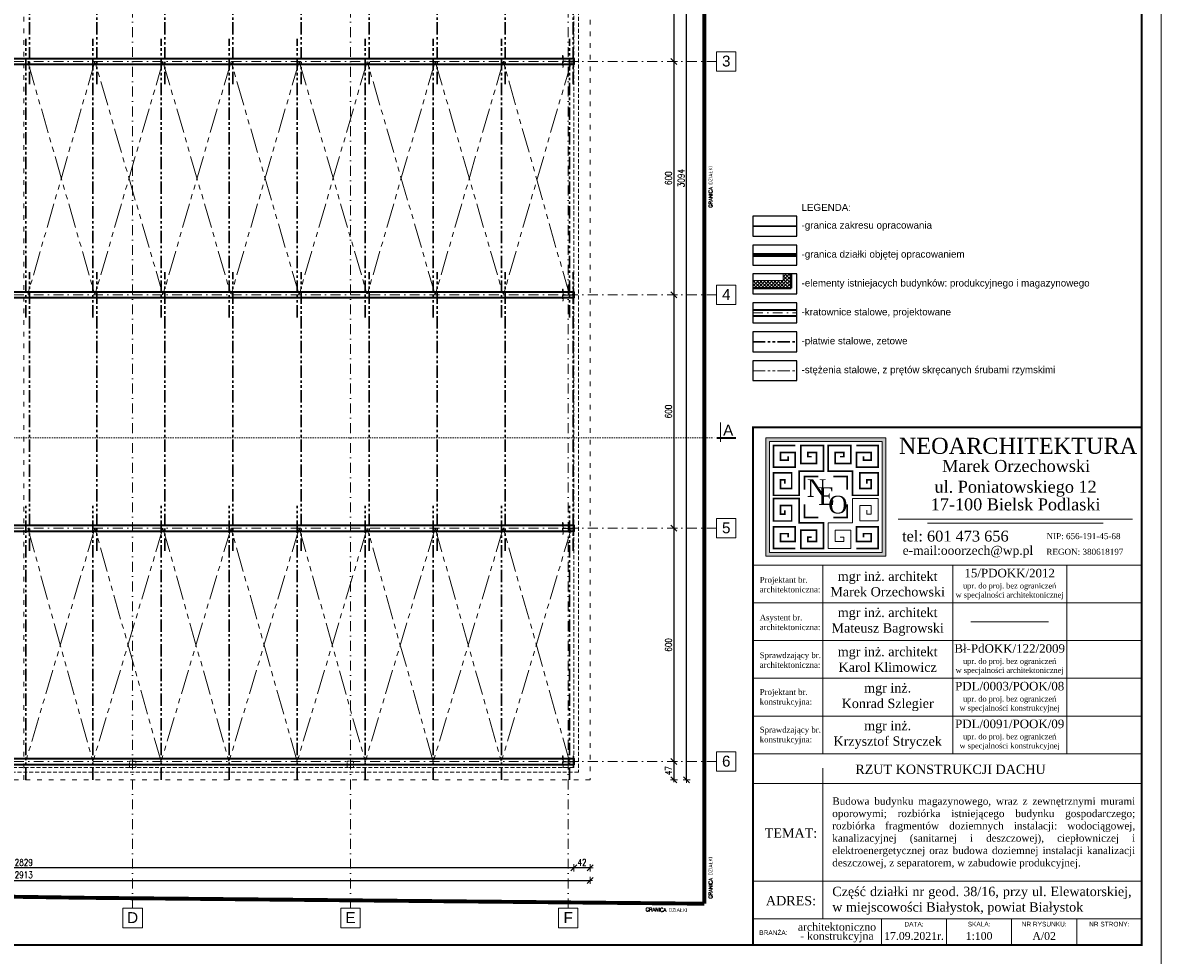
# Model space of a CAD drawing. Header units: millimetres. Extents: x 16720 to 74016, y 25810 to 81213.
# Tile 143 of 256: x 33744 to 36672, y 33360 to 35757. Entities that reach past the tile are written whole.
import ezdxf

# ---------------------------------------------------------------- set-up
doc = ezdxf.new("R2010")
doc.units = ezdxf.units.MM
for name, pattern in [('ACAD_ISO03W100', [30, 12, -18]), ('ACAD_ISO07W100', [3, 0, -3]), ('DASHDOTX2', [50.8, 25.4, -12.7, 0, -12.7]), ('HIDDENX2', [19.05, 12.7, -6.35]), ('PHANTOM', [63.5, 31.75, -6.35, 6.35, -6.35, 6.35, -6.35]), ('PRZER-TR3', [28, 15, -7, 0, -6])]:
    doc.linetypes.add(name, pattern=pattern)
for name, color, linetype, lineweight in [('1', 7, 'Continuous', 9), ('_DACH_nad', 230, 'Continuous', 18), ('_GRUBE', 7, 'Continuous', 40), ('_HATCH', 157, 'Continuous', 5), ('_L_GRANICA DZIAŁKI', 10, 'Continuous', 25), ('_O_KROPKOWANE', 2, 'ACAD_ISO07W100', 9), ('_O_OPISY', 110, 'Continuous', 9), ('_O_PRZEKROJOWE', 22, 'Continuous', 9), ('_OPISY', 110, 'Continuous', 9), ('_OSIE', 187, 'PRZER-TR3', 9), ('_OŚ', 165, 'DASHDOTX2', 9), ('_PRZERYWANE', 252, 'HIDDENX2', 9), ('_RAMKA', 212, 'Continuous', 9), ('_STAL', 113, 'Continuous', 35), ('_WIDOKOWE', 252, 'Continuous', 9), ('_WYMIAR', 151, 'Continuous', 9)]:
    doc.layers.add(name, color=color, linetype=linetype, lineweight=lineweight)
doc.layers.add('K_widok', color=8, linetype='Continuous')
doc.styles.add('ROMANS', font='romans.shx', dxfattribs={"width": 0.8, "height": 17})
doc.styles.get("Standard").update_dxf_attribs({"font": 'arial.ttf'})
doc.dimstyles.new('DOM w 100', dxfattribs={"dimscale": 8, "dimtxt": 2.5, "dimasz": 0.2, "dimexe": 1.25, "dimexo": 2, "dimgap": 0.7, "dimtad": 1, "dimdec": 0, "dimtxsty": 'ROMANS', "dimblk1": 'wymgreg', "dimblk2": 'wymgregII', "dimsah": 1, "dimcen": 2.5, "dimdle": 1, "dimse1": 1, "dimse2": 1, "dimadec": 0, "dimazin": 0, "dimtfac": 1, "dimtdec": 0, "dimtix": 1, "dimtmove": 1, "dimatfit": 3, "dimfxl": 1.25, "dimarcsym": 0})

# ---------------------------------------------------------------- blocks, each defined once
blk = doc.blocks.new('wymgreg')
at = {"layer": '1'}
for p, q in [((0, 0), (-4.9, -4.9)), ((4.8, 0), (-3.9, 0)), ((0, 5.7), (0, -5.7)), ((0, 0), (4.9, 4.9))]:
    blk.add_line(p, q, dxfattribs=at)
blk = doc.blocks.new('wymgregII')
at = {"layer": '1', "rotation": 180}
blk.add_blockref('wymgreg', (0, 0), dxfattribs=at)
blk = doc.blocks.new('*D6529')
at = {"layer": '_WYMIAR', "color": 0, "lineweight": -2}
blk.add_line((35451.2, 33812), (35451.2, 36902.8), dxfattribs=at)
at = {"layer": 'Defpoints', "color": 0}
for p in [(35203.2, 36904.4), (35451.2, 36904.4), (35203.2, 33810.4)]:
    blk.add_point(p, dxfattribs=at)
at = {"layer": '_WYMIAR', "color": 0, "linetype": 'ByBlock', "lineweight": -2, "xscale": 1.6, "yscale": 1.6, "zscale": 1.6}
for name, p, rotation in [('wymgregII', (35451.2, 36904.4), 90), ('wymgreg', (35451.2, 33810.4), 270)]:
    blk.add_blockref(name, p, dxfattribs=dict(at, rotation=rotation))
at = {"layer": '_WYMIAR', "color": 0, "insert": (35437.1, 35357.4), "char_height": 17, "attachment_point": 5, "rotation": 90, "style": 'ROMANS'}
blk.add_mtext('3094', dxfattribs=at)
blk = doc.blocks.new('*D6532')
at = {"layer": '_WYMIAR', "color": 0, "lineweight": -2}
blk.add_line((35418.5, 36255.8), (35418.5, 35659), dxfattribs=at)
at = {"layer": 'Defpoints', "color": 0}
for p in [(35418.5, 36257.4), (35418.5, 35657.4), (35418.5, 35657.4)]:
    blk.add_point(p, dxfattribs=at)
at = {"layer": '_WYMIAR', "color": 0, "linetype": 'ByBlock', "lineweight": -2, "xscale": 1.6, "yscale": 1.6, "zscale": 1.6}
for name, p, rotation in [('wymgreg', (35418.5, 36257.4), 90), ('wymgregII', (35418.5, 35657.4), 270)]:
    blk.add_blockref(name, p, dxfattribs=dict(at, rotation=rotation))
at = {"layer": '_WYMIAR', "color": 0, "insert": (35404.4, 35957.4), "char_height": 17, "attachment_point": 5, "rotation": 90, "style": 'ROMANS'}
blk.add_mtext('600', dxfattribs=at)
blk = doc.blocks.new('*D6533')
at = {"layer": '_WYMIAR', "color": 0, "lineweight": -2}
blk.add_line((35418.5, 35655.8), (35418.5, 35059), dxfattribs=at)
at = {"layer": 'Defpoints', "color": 0}
for p in [(35418.5, 35657.4), (35418.5, 35057.4), (35418.5, 35057.4)]:
    blk.add_point(p, dxfattribs=at)
at = {"layer": '_WYMIAR', "color": 0, "linetype": 'ByBlock', "lineweight": -2, "xscale": 1.6, "yscale": 1.6, "zscale": 1.6}
for name, p, rotation in [('wymgreg', (35418.5, 35657.4), 90), ('wymgregII', (35418.5, 35057.4), 270)]:
    blk.add_blockref(name, p, dxfattribs=dict(at, rotation=rotation))
at = {"layer": '_WYMIAR', "color": 0, "insert": (35404.4, 35357.4), "char_height": 17, "attachment_point": 5, "rotation": 90, "style": 'ROMANS'}
blk.add_mtext('600', dxfattribs=at)
blk = doc.blocks.new('*D6534')
at = {"layer": '_WYMIAR', "color": 0, "lineweight": -2}
blk.add_line((35418.5, 35055.8), (35418.5, 34459), dxfattribs=at)
at = {"layer": 'Defpoints', "color": 0}
for p in [(35418.5, 35057.4), (35418.5, 34457.4), (35418.5, 34457.4)]:
    blk.add_point(p, dxfattribs=at)
at = {"layer": '_WYMIAR', "color": 0, "linetype": 'ByBlock', "lineweight": -2, "xscale": 1.6, "yscale": 1.6, "zscale": 1.6}
for name, p, rotation in [('wymgreg', (35418.5, 35057.4), 90), ('wymgregII', (35418.5, 34457.4), 270)]:
    blk.add_blockref(name, p, dxfattribs=dict(at, rotation=rotation))
at = {"layer": '_WYMIAR', "color": 0, "insert": (35404.4, 34757.4), "char_height": 17, "attachment_point": 5, "rotation": 90, "style": 'ROMANS'}
blk.add_mtext('600', dxfattribs=at)
blk = doc.blocks.new('*D6535')
at = {"layer": '_WYMIAR', "color": 0, "lineweight": -2}
blk.add_line((35418.5, 34455.8), (35418.5, 33859), dxfattribs=at)
at = {"layer": 'Defpoints', "color": 0}
for p in [(35418.5, 34457.4), (35418.5, 33857.4), (35418.5, 33857.4)]:
    blk.add_point(p, dxfattribs=at)
at = {"layer": '_WYMIAR', "color": 0, "linetype": 'ByBlock', "lineweight": -2, "xscale": 1.6, "yscale": 1.6, "zscale": 1.6}
for name, p, rotation in [('wymgreg', (35418.5, 34457.4), 90), ('wymgregII', (35418.5, 33857.4), 270)]:
    blk.add_blockref(name, p, dxfattribs=dict(at, rotation=rotation))
at = {"layer": '_WYMIAR', "color": 0, "insert": (35404.4, 34157.4), "char_height": 17, "attachment_point": 5, "rotation": 90, "style": 'ROMANS'}
blk.add_mtext('600', dxfattribs=at)
blk = doc.blocks.new('*D6536')
at = {"layer": '_WYMIAR', "color": 0, "lineweight": -2}
blk.add_line((35418.5, 33855.8), (35418.5, 33812), dxfattribs=at)
at = {"layer": 'Defpoints', "color": 0}
for p in [(35418.5, 33857.4), (35203.2, 33810.4), (35418.5, 33810.4)]:
    blk.add_point(p, dxfattribs=at)
at = {"layer": '_WYMIAR', "color": 0, "linetype": 'ByBlock', "lineweight": -2, "xscale": 1.6, "yscale": 1.6, "zscale": 1.6}
for name, p, rotation in [('wymgreg', (35418.5, 33857.4), 90), ('wymgregII', (35418.5, 33810.4), 270)]:
    blk.add_blockref(name, p, dxfattribs=dict(at, rotation=rotation))
at = {"layer": '_WYMIAR', "color": 0, "insert": (35404.4, 33833.9), "char_height": 17, "attachment_point": 5, "rotation": 90, "style": 'ROMANS'}
blk.add_mtext('47', dxfattribs=at)
blk = doc.blocks.new('*D6537')
at = {"layer": '_WYMIAR', "color": 0, "lineweight": -2}
blk.add_line((32291.8, 33552), (35201.6, 33552), dxfattribs=at)
at = {"layer": 'Defpoints', "color": 0}
for p in [(32290.2, 33810.4), (35203.2, 33810.4), (35203.2, 33552)]:
    blk.add_point(p, dxfattribs=at)
at = {"layer": '_WYMIAR', "color": 0, "linetype": 'ByBlock', "lineweight": -2, "xscale": 1.6, "yscale": 1.6, "zscale": 1.6, "rotation": 180}
blk.add_blockref('wymgreg', (32290.2, 33552), dxfattribs=at)
at = {"layer": '_WYMIAR', "color": 0, "linetype": 'ByBlock', "lineweight": -2, "xscale": 1.6, "yscale": 1.6, "zscale": 1.6}
blk.add_blockref('wymgregII', (35203.2, 33552), dxfattribs=at)
at = {"layer": '_WYMIAR', "color": 0, "insert": (33746.7, 33566.1), "char_height": 17, "attachment_point": 5, "style": 'ROMANS'}
blk.add_mtext('2913', dxfattribs=at)
blk = doc.blocks.new('*D6538')
at = {"layer": '_WYMIAR', "color": 0, "lineweight": -2}
blk.add_line((35201.6, 33584.2), (35162.8, 33584.2), dxfattribs=at)
at = {"layer": 'Defpoints', "color": 0}
for p in [(35161.2, 33849.4), (35203.2, 33810.4), (35161.2, 33584.2)]:
    blk.add_point(p, dxfattribs=at)
at = {"layer": '_WYMIAR', "color": 0, "linetype": 'ByBlock', "lineweight": -2, "xscale": 1.6, "yscale": 1.6, "zscale": 1.6, "rotation": 180}
blk.add_blockref('wymgregII', (35161.2, 33584.2), dxfattribs=at)
at = {"layer": '_WYMIAR', "color": 0, "linetype": 'ByBlock', "lineweight": -2, "xscale": 1.6, "yscale": 1.6, "zscale": 1.6}
blk.add_blockref('wymgreg', (35203.2, 33584.2), dxfattribs=at)
at = {"layer": '_WYMIAR', "color": 0, "insert": (35182.2, 33598.3), "char_height": 17, "attachment_point": 5, "style": 'ROMANS'}
blk.add_mtext('42', dxfattribs=at)
blk = doc.blocks.new('*D6539')
at = {"layer": '_WYMIAR', "color": 0, "lineweight": -2}
blk.add_line((35159.6, 33584.2), (32333.8, 33584.2), dxfattribs=at)
at = {"layer": 'Defpoints', "color": 0}
for p in [(32332.2, 33849.4), (35161.2, 33849.4), (32332.2, 33584.2)]:
    blk.add_point(p, dxfattribs=at)
at = {"layer": '_WYMIAR', "color": 0, "linetype": 'ByBlock', "lineweight": -2, "xscale": 1.6, "yscale": 1.6, "zscale": 1.6, "rotation": 180}
blk.add_blockref('wymgregII', (32332.2, 33584.2), dxfattribs=at)
at = {"layer": '_WYMIAR', "color": 0, "linetype": 'ByBlock', "lineweight": -2, "xscale": 1.6, "yscale": 1.6, "zscale": 1.6}
blk.add_blockref('wymgreg', (35161.2, 33584.2), dxfattribs=at)
at = {"layer": '_WYMIAR', "color": 0, "insert": (33746.7, 33598.3), "char_height": 17, "attachment_point": 5, "style": 'ROMANS'}
blk.add_mtext('2829', dxfattribs=at)

msp = doc.modelspace()

# ---------------------------------------------------------------- hatches: boundary and pattern name
at = {"layer": '_HATCH'}
h = msp.add_hatch(dxfattribs=at)
h.set_pattern_fill('ANSI37', color=5, scale=2)
h.set_pattern_definition([(45, (-4e-11, 4424.262), (-4.4901281, 4.4901281), []), (135, (-4e-11, 4424.262), (-4.4901281, -4.4901281), [])])
h.paths.add_polyline_path([(35719.7, 35074.7), (35719.7, 35111.1), (35699.7, 35111.1), (35699.7, 35094.7), (35621.7, 35094.7), (35621.7, 35074.7)])
at = {"layer": '_OPISY'}
h = msp.add_hatch(color=256, dxfattribs=at)
h.dxf.hatch_style = 1
h.paths.add_polyline_path([(35654.8, 34690.1), (35654.8, 34385.7), (35963.5, 34385.7), (35963.5, 34690.1)])
h.paths.add_polyline_path([(35953.9, 34680.5), (35953.9, 34395.3), (35664.4, 34395.3), (35664.4, 34680.5)], flags=16)
h.paths.add_polyline_path([(35745.6, 34613.8), (35823.4, 34613.8), (35823.4, 34507.1), (35745.6, 34507.1)], flags=24)
h.paths.add_polyline_path([(35774.7, 34593.1), (35843.1, 34593.1), (35843.1, 34487.1), (35774.7, 34487.1)], flags=24)
h.paths.add_polyline_path([(35800.3, 34571), (35874.1, 34571), (35874.1, 34464.1), (35800.3, 34464.1)], flags=24)

# ---------------------------------------------------------------- linework, layer by layer
at = {"layer": '_DACH_nad', "linetype": 'ACAD_ISO03W100'}
msp.add_line((33746.7, 33810.4), (33746.7, 36904.4), dxfattribs=at)
msp.add_lwpolyline([(32290.2, 36904.4), (35203.2, 36904.4), (35203.2, 33810.4), (32290.2, 33810.4)], close=True, dxfattribs=at)
at = {"layer": '_GRUBE', "color": 5, "ltscale": 0.2}
for p, q in [((35719.7, 35074.7), (35719.7, 35111.1)), ((35621.7, 35074.7), (35719.7, 35074.7))]:
    msp.add_line(p, q, dxfattribs=at)
at = {"layer": '_L_GRANICA DZIAŁKI', "ltscale": 70, "const_width": 10}
for points in [[(35496.9, 33492), (35496.3, 37424.8)], [(35621.7, 35159.7), (35734.6, 35159.7)], [(30371.7, 33558.7), (33900.8, 33507.3), (35496.9, 33492)]]:
    msp.add_lwpolyline(points, dxfattribs=at)
at = {"layer": '_O_KROPKOWANE', "ltscale": 2}
msp.add_line((30465.2, 34689.4), (35528.2, 34689.4), dxfattribs=at)
at = {"layer": '_O_PRZEKROJOWE'}
msp.add_lwpolyline([(35538.2, 34679.4), (35538.2, 34729.4)], dxfattribs=at)
at = {"layer": '_O_PRZEKROJOWE', "const_width": 5}
msp.add_lwpolyline([(35528.2, 34689.4), (35578.2, 34689.4)], dxfattribs=at)
at = {"layer": '_OPISY'}
for p, q in [((35943.7, 34533.8), (35877.6, 34533.8)), ((35877.6, 34533.8), (35877.6, 34471.5)), ((35943.7, 34476), (35943.7, 34533.8)), ((35925.8, 34515.9), (35896.9, 34515.9)), ((35896.9, 34515.9), (35896.9, 34476)), ((35914.8, 34503.5), (35914.8, 34493.9)), ((35914.8, 34493.9), (35925.8, 34493.9)), ((35925.8, 34493.9), (35925.8, 34515.9)), ((35877.6, 34471.5), (35815.4, 34471.5)), ((35815.4, 34471.5), (35815.4, 34405.5)), ((35896.9, 34476), (35943.7, 34476)), ((36597.4, 34480.6), (35995, 34480.6)), ((36522.1, 34470.6), (36070.3, 34470.6)), ((35873.2, 34452.3), (35833.3, 34452.3)), ((35833.3, 34452.3), (35833.3, 34423.4)), ((35855.3, 34434.4), (35845.7, 34434.4)), ((35855.3, 34423.4), (35855.3, 34434.4)), ((35873.2, 34405.5), (35873.2, 34452.3)), ((35815.4, 34405.5), (35873.2, 34405.5)), ((35833.3, 34423.4), (35855.3, 34423.4)), ((36182, 34217), (36382, 34217))]:
    msp.add_line(p, q, dxfattribs=at)
for points in [[(35654.8, 34690.1), (35963.5, 34690.1), (35963.5, 34385.7), (35654.8, 34385.7)], [(35664.4, 34680.5), (35953.9, 34680.5), (35953.9, 34395.3), (35664.4, 34395.3)]]:
    msp.add_lwpolyline(points, close=True, dxfattribs=at)
at = {"layer": '_OPISY', "const_width": 4.13}
for points in [[(35703.5, 34572.3), (35703.5, 34581.9), (35692.5, 34581.9), (35692.5, 34559.9), (35721.4, 34559.9), (35721.4, 34599.8), (35674.6, 34599.8), (35674.6, 34542), (35740.7, 34542), (35740.7, 34604.2), (35802.9, 34604.2), (35802.9, 34670.3), (35745.1, 34670.3), (35745.1, 34623.5), (35785, 34623.5), (35785, 34652.4), (35763, 34652.4), (35763, 34641.4), (35772.6, 34641.4)], [(35730.4, 34670.3), (35674.6, 34670.3), (35674.6, 34614.5), (35730.4, 34614.5), (35730.4, 34652.4), (35692.5, 34652.4), (35692.5, 34632.4), (35712.5, 34632.4), (35712.5, 34642)], [(35914.8, 34572.3), (35914.8, 34581.9), (35925.8, 34581.9), (35925.8, 34559.9), (35896.9, 34559.9), (35896.9, 34599.8), (35943.7, 34599.8), (35943.7, 34542), (35877.6, 34542), (35877.6, 34604.2), (35815.4, 34604.2), (35815.4, 34670.3), (35873.2, 34670.3), (35873.2, 34623.5), (35833.3, 34623.5), (35833.3, 34652.4), (35855.3, 34652.4), (35855.3, 34641.4), (35845.7, 34641.4)], [(35887.9, 34670.3), (35943.7, 34670.3), (35943.7, 34614.5), (35887.9, 34614.5), (35887.9, 34652.4), (35925.8, 34652.4), (35925.8, 34632.4), (35905.8, 34632.4), (35905.8, 34642)], [(35754.4, 34556.8), (35754.4, 34590.5), (35790.2, 34590.5)], [(35828.1, 34590.5), (35863.9, 34590.5), (35863.9, 34556.8)], [(35703.5, 34503.5), (35703.5, 34493.9), (35692.5, 34493.9), (35692.5, 34515.9), (35721.4, 34515.9), (35721.4, 34476), (35674.6, 34476), (35674.6, 34533.8), (35740.7, 34533.8), (35740.7, 34471.5), (35802.9, 34471.5), (35802.9, 34405.5), (35745.1, 34405.5), (35745.1, 34452.3), (35785, 34452.3), (35785, 34423.4), (35763, 34423.4), (35763, 34434.4), (35772.6, 34434.4)], [(35790.2, 34485.3), (35754.4, 34485.3), (35754.4, 34518.9)], [(35863.9, 34518.9), (35863.9, 34485.3), (35828.1, 34485.3)], [(35730.4, 34405.5), (35674.6, 34405.5), (35674.6, 34461.3), (35730.4, 34461.3), (35730.4, 34423.4), (35692.5, 34423.4), (35692.5, 34443.4), (35712.5, 34443.4), (35712.5, 34433.8)], [(35887.9, 34405.5), (35943.7, 34405.5), (35943.7, 34461.3), (35887.9, 34461.3), (35887.9, 34423.4), (35925.8, 34423.4), (35925.8, 34443.4), (35905.8, 34443.4), (35905.8, 34433.8)]]:
    msp.add_lwpolyline(points, dxfattribs=at)
at = {"layer": '_OSIE', "linetype": 'PHANTOM', "lineweight": 30}
for p, q in [((33761.8, 35599.4), (33761.8, 36315.4)), ((33934.7, 35599.4), (33934.7, 36315.4)), ((34109.7, 35599.4), (34109.7, 36315.4)), ((34284.7, 35599.4), (34284.7, 36315.4)), ((34459.8, 35599.4), (34459.8, 36315.4)), ((34634.8, 35599.4), (34634.8, 36315.4)), ((34809.8, 35599.4), (34809.8, 36315.4)), ((34984.9, 35599.4), (34984.9, 36315.4)), ((35159.9, 35599.4), (35159.9, 36315.4)), ((33751.8, 34999.4), (33751.8, 35715.4)), ((33924.7, 34999.4), (33924.7, 35715.4)), ((34099.7, 34999.4), (34099.7, 35715.4)), ((34274.7, 34999.4), (34274.7, 35715.4)), ((34449.8, 34999.4), (34449.8, 35715.4)), ((34624.8, 34999.4), (34624.8, 35715.4)), ((34799.8, 34999.4), (34799.8, 35715.4)), ((34974.9, 34999.4), (34974.9, 35715.4)), ((35149.9, 34999.4), (35149.9, 35715.4)), ((33761.8, 34399.4), (33761.8, 35115.4)), ((33934.7, 34399.4), (33934.7, 35115.4)), ((34109.7, 34399.4), (34109.7, 35115.4)), ((34284.7, 34399.4), (34284.7, 35115.4)), ((34459.8, 34399.4), (34459.8, 35115.4)), ((34634.8, 34399.4), (34634.8, 35115.4)), ((34809.8, 34399.4), (34809.8, 35115.4)), ((34984.9, 34399.4), (34984.9, 35115.4)), ((35159.9, 34399.4), (35159.9, 35115.4)), ((33751.8, 33810.4), (33751.8, 34515.4)), ((33924.7, 33810.4), (33924.7, 34515.4)), ((34099.7, 33810.4), (34099.7, 34515.4)), ((34274.7, 33810.4), (34274.7, 34515.4)), ((34449.8, 33810.4), (34449.8, 34515.4)), ((34624.8, 33810.4), (34624.8, 34515.4)), ((34799.8, 33810.4), (34799.8, 34515.4)), ((34974.9, 33810.4), (34974.9, 34515.4)), ((35149.9, 33810.4), (35149.9, 34515.4))]:
    msp.add_line(p, q, dxfattribs=at)
at = {"layer": '_OSIE', "color": 212, "linetype": 'PHANTOM', "lineweight": 15, "ltscale": 2}
for p, q in [((33929.7, 35657.4), (33756.8, 35057.4)), ((33756.8, 35657.4), (33929.7, 35057.4)), ((34104.7, 35057.4), (33929.7, 35657.4)), ((34104.7, 35657.4), (33929.7, 35057.4)), ((34279.7, 35657.4), (34104.7, 35057.4)), ((34104.7, 35657.4), (34279.7, 35057.4)), ((34454.8, 35057.4), (34279.7, 35657.4)), ((34454.8, 35657.4), (34279.7, 35057.4)), ((34629.8, 35657.4), (34454.8, 35057.4)), ((34454.8, 35657.4), (34629.8, 35057.4)), ((34804.8, 35057.4), (34629.8, 35657.4)), ((34804.8, 35657.4), (34629.8, 35057.4)), ((34979.9, 35657.4), (34804.8, 35057.4)), ((34804.8, 35657.4), (34979.9, 35057.4)), ((35149.9, 35057.4), (34979.9, 35657.4)), ((35154.9, 35657.4), (34979.9, 35057.4)), ((33929.7, 34457.4), (33751.8, 33857.4)), ((33756.8, 34457.4), (33924.7, 33857.4)), ((34104.7, 34457.4), (33924.7, 33857.4)), ((34099.7, 33857.4), (33929.7, 34457.4)), ((34279.7, 34457.4), (34099.7, 33857.4)), ((34104.7, 34457.4), (34274.7, 33857.4)), ((34454.8, 34457.4), (34274.7, 33857.4)), ((34449.8, 33857.4), (34279.7, 34457.4)), ((34629.8, 34457.4), (34449.8, 33857.4)), ((34454.8, 34457.4), (34624.8, 33857.4)), ((34804.8, 34457.4), (34624.8, 33857.4)), ((34799.8, 33857.4), (34629.8, 34457.4)), ((34979.9, 34457.4), (34799.8, 33857.4)), ((34804.8, 34457.4), (34974.9, 33857.4)), ((35154.9, 34457.4), (34974.9, 33857.4)), ((35149.9, 33857.4), (34979.9, 34457.4))]:
    msp.add_line(p, q, dxfattribs=at)
at = {"layer": '_OSIE', "linetype": 'PHANTOM', "lineweight": 30}
msp.add_lwpolyline([(35621.7, 34936.8), (35734.6, 34936.8)], dxfattribs=at)
at = {"layer": '_OSIE', "color": 212, "linetype": 'PHANTOM', "lineweight": 15}
msp.add_lwpolyline([(35621.7, 34862.5), (35734.6, 34862.5)], dxfattribs=at)
at = {"layer": '_OŚ'}
for p, q in [((34026.7, 33480.4), (34026.7, 37391.2)), ((34586.7, 33480.4), (34586.7, 37391.2)), ((35146.7, 33480.4), (35146.7, 37391.2)), ((35528.2, 35657.4), (30465.2, 35657.4)), ((35528.2, 35057.4), (30465.2, 35057.4)), ((35528.2, 34457.4), (30465.2, 34457.4)), ((35528.2, 33857.4), (30465.2, 33857.4))]:
    msp.add_line(p, q, dxfattribs=at)
at = {"layer": '_OŚ', "linetype": 'ByBlock'}
for points in [[(35528.2, 35632.4), (35578.2, 35632.4), (35578.2, 35682.4), (35528.2, 35682.4)], [(35528.2, 35032.4), (35578.2, 35032.4), (35578.2, 35082.4), (35528.2, 35082.4)], [(35528.2, 34432.4), (35578.2, 34432.4), (35578.2, 34482.4), (35528.2, 34482.4)], [(35528.2, 33832.4), (35578.2, 33832.4), (35578.2, 33882.4), (35528.2, 33882.4)], [(34001.7, 33430.4), (34051.7, 33430.4), (34051.7, 33480.4), (34001.7, 33480.4)], [(34561.7, 33430.4), (34611.7, 33430.4), (34611.7, 33480.4), (34561.7, 33480.4)], [(35121.7, 33430.4), (35171.7, 33430.4), (35171.7, 33480.4), (35121.7, 33480.4)]]:
    msp.add_lwpolyline(points, close=True, dxfattribs=at)
at = {"layer": '_OŚ'}
msp.add_lwpolyline([(35621.7, 35011.1), (35734.6, 35011.1)], dxfattribs=at)
at = {"layer": '_PRZERYWANE', "ltscale": 0.8}
for points in [[(32320.2, 36884.4), (35173.2, 36884.4), (35173.2, 33830.4), (32320.2, 33830.4)], [(32332.2, 36872.4), (35161.2, 36872.4), (35161.2, 33842.4), (32332.2, 33842.4)]]:
    msp.add_lwpolyline(points, close=True, dxfattribs=at)
for points in [[(35132.2, 35642.4), (35133.6, 35642.4), (35133.6, 35654.3, -0.414214), (35136.3, 35657), (35157.1, 35657, -0.414214), (35159.8, 35654.3), (35159.8, 35642.4), (35161.2, 35642.4), (35161.2, 35672.4), (35159.8, 35672.4), (35159.8, 35660.6, -0.414214), (35157.1, 35657.9), (35136.3, 35657.9, -0.414214), (35133.6, 35660.6), (35133.6, 35672.4), (35132.2, 35672.4), (35132.2, 35642.4)], [(35132.2, 35042.4), (35133.6, 35042.4), (35133.6, 35054.3, -0.414214), (35136.3, 35057), (35157.1, 35057, -0.414214), (35159.8, 35054.3), (35159.8, 35042.4), (35161.2, 35042.4), (35161.2, 35072.4), (35159.8, 35072.4), (35159.8, 35060.6, -0.414214), (35157.1, 35057.9), (35136.3, 35057.9, -0.414214), (35133.6, 35060.6), (35133.6, 35072.4), (35132.2, 35072.4), (35132.2, 35042.4)], [(35132.2, 34442.4), (35133.6, 34442.4), (35133.6, 34454.3, -0.414214), (35136.3, 34457), (35157.1, 34457, -0.414214), (35159.8, 34454.3), (35159.8, 34442.4), (35161.2, 34442.4), (35161.2, 34472.4), (35159.8, 34472.4), (35159.8, 34460.6, -0.414214), (35157.1, 34457.9), (35136.3, 34457.9, -0.414214), (35133.6, 34460.6), (35133.6, 34472.4), (35132.2, 34472.4), (35132.2, 34442.4)], [(35132.2, 33842.4), (35133.6, 33842.4), (35133.6, 33854.3, -0.414214), (35136.3, 33857), (35157.1, 33857, -0.414214), (35159.8, 33854.3), (35159.8, 33842.4), (35161.2, 33842.4), (35161.2, 33872.4), (35159.8, 33872.4), (35159.8, 33860.6, -0.414214), (35157.1, 33857.9), (35136.3, 33857.9, -0.414214), (35133.6, 33860.6), (35133.6, 33872.4), (35132.2, 33872.4), (35132.2, 33842.4)]]:
    msp.add_lwpolyline(points, format="xyb", dxfattribs=at)
at = {"layer": '_PRZERYWANE', "ltscale": 5, "const_width": 5}
msp.add_lwpolyline([(35621.7, 35234), (35734.6, 35234)], dxfattribs=at)
at = {"layer": '_PRZERYWANE', "ltscale": 0.3}
for points in [[(34020.1, 33858.4), (34033.3, 33858.4, -0.414214), (34034.7, 33857), (34034.7, 33843.9, -0.414214), (34033.3, 33842.4), (34020.1, 33842.4, -0.414214), (34018.7, 33843.9), (34018.7, 33857, -0.414214)], [(34580.1, 33858.4), (34593.3, 33858.4, -0.414214), (34594.7, 33857), (34594.7, 33843.9, -0.414214), (34593.3, 33842.4), (34580.1, 33842.4, -0.414214), (34578.7, 33843.9), (34578.7, 33857, -0.414214)]]:
    msp.add_lwpolyline(points, format="xyb", close=True, dxfattribs=at)
at = {"layer": '_RAMKA'}
for p, q in [((35621.7, 34362.4), (36621.7, 34362.4)), ((35801.1, 34362.4), (35801.1, 33877.6)), ((36135.4, 34362.4), (36135.4, 33877.6)), ((36428.6, 34362.4), (36428.6, 33877.6)), ((35621.7, 34265.4), (36621.7, 34265.4)), ((35621.7, 34168.5), (36621.7, 34168.5)), ((35621.7, 34071.5), (36621.7, 34071.5)), ((35621.7, 33974.6), (36621.7, 33974.6)), ((35621.7, 33877.6), (36621.7, 33877.6)), ((35801.1, 33840.7), (35801.1, 33452.8)), ((35621.7, 33800.7), (36621.7, 33800.7)), ((35621.7, 33549.7), (36621.7, 33549.7)), ((35621.7, 33452.8), (36621.7, 33452.8)), ((35952.3, 33385.8), (35952.3, 33452.8)), ((36119.6, 33385.8), (36119.6, 33452.8)), ((36287, 33385.8), (36287, 33452.8)), ((36454.4, 33385.8), (36454.4, 33452.8))]:
    msp.add_line(p, q, dxfattribs=at)
msp.add_lwpolyline([(30171.7, 37535.8), (36671.7, 37535.8), (36671.7, 33335.8), (30171.7, 33335.8)], close=True, dxfattribs=at)
at = {"layer": '_RAMKA', "const_width": 5}
msp.add_lwpolyline([(30221.7, 37485.8), (36621.7, 37485.8), (36621.7, 33385.8), (30371.7, 33385.8), (30371.7, 36305.8), (30221.7, 36305.8)], close=True, dxfattribs=at)
msp.add_lwpolyline([(36621.7, 33385.8), (35621.7, 33385.8), (35621.7, 34716.8), (36621.7, 34716.8), (36621.7, 33385.8)], dxfattribs=at)
at = {"layer": '_STAL', "ltscale": 0.8}
for points in [[(32332.2, 35649.4), (32332.2, 35665.4), (35161.2, 35665.4), (35161.2, 35649.4)], [(32332.2, 35049.4), (32332.2, 35065.4), (35161.2, 35065.4), (35161.2, 35049.4)], [(32332.2, 34449.4), (32332.2, 34465.4), (35161.2, 34465.4), (35161.2, 34449.4)], [(32332.2, 33849.4), (32332.2, 33865.4), (35161.2, 33865.4), (35161.2, 33849.4)]]:
    msp.add_lwpolyline(points, close=True, dxfattribs=at)
for points in [[(35621.7, 35019.1), (35734.6, 35019.1)], [(35621.7, 35003.1), (35734.6, 35003.1)]]:
    msp.add_lwpolyline(points, dxfattribs=at)
at = {"layer": '_WIDOKOWE', "color": 5, "ltscale": 0.2}
for p, q in [((35699.7, 35094.7), (35699.7, 35111.1)), ((35621.7, 35094.7), (35699.7, 35094.7))]:
    msp.add_line(p, q, dxfattribs=at)
at = {"layer": 'K_widok'}
for points in [[(35621.7, 35208.3), (35734.6, 35208.3), (35734.6, 35259.7), (35621.7, 35259.7)], [(35621.7, 35134), (35734.6, 35134), (35734.6, 35185.4), (35621.7, 35185.4)], [(35621.7, 35059.7), (35734.6, 35059.7), (35734.6, 35111.1), (35621.7, 35111.1)], [(35621.7, 34985.4), (35734.6, 34985.4), (35734.6, 35036.7), (35621.7, 35036.7)], [(35621.7, 34911.1), (35734.6, 34911.1), (35734.6, 34962.4), (35621.7, 34962.4)], [(35621.7, 34836.8), (35734.6, 34836.8), (35734.6, 34888.1), (35621.7, 34888.1)]]:
    msp.add_lwpolyline(points, close=True, dxfattribs=at)

# ---------------------------------------------------------------- texts
at = {"layer": '_O_OPISY', "insert": (35558.2, 34709.4), "char_height": 28, "attachment_point": 5}
msp.add_mtext_dynamic_manual_height_columns('\\pxqc;A', width=127.013, gutter_width=12.5, heights=[0], dxfattribs=at)
at = {"layer": '_OPISY'}
for s, width, gutter_width, insert, char_height, attachment_point in [('\\pxqc;3', 127.013, 12.5, (35553.2, 35658.3), 28, 5), ('\\pxqc;4', 127.013, 12.5, (35553.2, 35058.3), 28, 5), ('{\\fTimes New Roman|b0|i0|c238|p18;\\H0.75x;NEOARCHITEKTURA }', 780.78, 50, (35996.9, 34689.9), 55.039, 1), ('\\pxqc;{\\fTimes New Roman|b0|i0|c238|p18;\\H0.75x;Marek Orzechowski}', 5683.106, 50, (36298.6, 34617.3), 41.279, 5), ('{\\fTimes New Roman|b0|i0|c238|p18;\\H0.75x;N}', 3691.735, 50, (35760.7, 34583.5), 60.543, 1), ('\\pxsm1,qc;{\\fTimes New Roman|b0|i0|c238|p18;\\H0.75x;ul. Poniatowskiego 12\\P}', 5301.681, 50, (36297.2, 34559), 41.279, 5), ('{\\fTimes New Roman|b0|i0|c238|p18;\\H0.75x;E}', 3691.735, 50, (35789.9, 34562.8), 60.543, 1), ('{\\fTimes New Roman|b0|i0|c238|p18;\\H0.75x;O}', 3691.735, 50, (35815.5, 34540.8), 60.543, 1), ('\\pxsm1,qc;{\\fTimes New Roman|b0|i0|c238|p18;\\H0.75x;17-100 Bielsk Podlaski}', 6679.707, 50, (36297.2, 34518.5), 41.279, 5), ('\\pxqc;5', 127.013, 12.5, (35553.2, 34458.3), 28, 5), ('\\pxsm1,qc;{\\fTimes New Roman|b0|i0|c238|p18;\\H0.75x;tel: 601 473 656}', 2891.348, 50, (36142.3, 34436.9), 37.086, 5), ('\\pxsm1,qc;{\\fTimes New Roman|b0|i0|c238|p18;\\H0.75x;NIP: 656-191-45-68}', 3150.054, 50, (36471.9, 34436.9), 20.64, 5), ('\\pxsm1,qc;{\\fTimes New Roman|b0|i0|c238|p18;\\H0.75x;e-mail:ooorzech@wp.pl}', 512.419, 50, (36174.6, 34396.7), 30.65, 5), ('\\pxsm1,qc;{\\fTimes New Roman|b0|i0|c238|p18;\\H0.75x;REGON: 380618197}', 3125.568, 50, (36475.4, 34396.7), 20.64, 5), ('\\pxqc;{\\fTimes New Roman|b0|i0|c238|p18;\\H1.2x;mgr inż. architekt \\PMarek Orzechowski}', 6996.397, 50, (35968.2, 34313.9), 20, 5), ('\\pxqc;{\\fTimes New Roman|b0|i0|c238|p18;\\H1.1x;15/PDOKK/2012\\H1.090909x;\\P\\H0.583333x;\\C115;upr. do proj. bez ograniczeń\\Pw specjalności architektonicznej}', 372.218, 50, (36282, 34313.9), 20, 5), ('{\\fTimes New Roman|b0|i0|c238|p18;\\H0.75x;Projektant br. \\Parchitektoniczna:}', 146.935, 50, (35639.2, 34312.2), 20, 4), ('\\pxqc;{\\fTimes New Roman|b0|i0|c238|p18;\\H1.2x;mgr inż. architekt \\PMateusz Bagrowski}', 6996.397, 50, (35968.2, 34217), 20, 5), ('{\\fTimes New Roman|b0|i0|c238|p18;\\H0.75x;Asystent br. \\Parchitektoniczna:}', 131.274, 50, (35639.2, 34215.3), 20, 4), ('{\\fTimes New Roman|b0|i0|c238|p18;\\H0.75x;Sprawdzający br. \\Parchitektoniczna:}', 161.851, 50, (35639.2, 34118.3), 20, 4), ('\\pxqc;{\\fTimes New Roman|b0|i0|c238|p18;\\H1.2x;mgr inż. architekt \\PKarol Klimowicz}', 6996.397, 50, (35968.2, 34120), 20, 5), ('\\pxqc;{\\fTimes New Roman|b0|i0|c238|p18;\\H1.1x;Bł-PdOKK/122/2009\\P\\H0.636363x;\\C115;upr. do proj. bez ograniczeń\\Pw specjalności architektonicznej}', 372.218, 50, (36282, 34120), 20, 5), ('\\pxqc;{\\fTimes New Roman|b0|i0|c238|p18;\\H1.2x;mgr inż. \\PKonrad Szlegier}', 6996.397, 50, (35968.2, 34023.1), 20, 5), ('\\pxqc;{\\fTimes New Roman|b0|i0|c238|p18;\\H1.1x;PDL/0003/POOK/08\\P\\H0.636363x;\\C115;upr. do proj. bez ograniczeń\\Pw specjalności konstrukcyjnej}', 372.218, 50, (36282, 34023.1), 20, 5), ('{\\fTimes New Roman|b0|i0|c238|p18;\\H0.75x;Projektant br. \\Pkonstrukcyjna:}', 149.659, 50, (35639.2, 34021.4), 20, 4), ('{\\fTimes New Roman|b0|i0|c238|p18;\\H0.75x;Sprawdzający br. \\Pkonstrukcyjna:}', 161.851, 50, (35639.2, 33924.4), 20, 4), ('\\pxqc;{\\fTimes New Roman|b0|i0|c238|p18;\\H1.2x;mgr inż. \\PKrzysztof Stryczek}', 6996.397, 50, (35968.2, 33926.1), 20, 5), ('\\pxqc;{\\fTimes New Roman|b0|i0|c238|p18;\\H1.1x;PDL/0091/POOK/09\\P\\H0.636363x;\\C115;upr. do proj. bez ograniczeń\\Pw specjalności konstrukcyjnej}', 372.218, 50, (36282, 33926.1), 20, 5), ('\\pxqc;6', 127.013, 12.5, (35553.2, 33858.3), 28, 5), ('{\\fTimes New Roman|b0|i0|c238|p18;\\H1.2x;RZUT KONSTRUKCJI DACHU}', 7623.867, 50, (36129.8, 33837.5), 20, 5), ('\\A1;\\pxqj;{\\fTimes New Roman|b0|i0|c238|p18;Budowa budynku magazynowego, wraz z zewnętrznymi murami oporowymi; rozbiórka istniejącego budynku gospodarczego; rozbiórka fragmentów doziemnych instalacji: wodociągowej, kanalizacyjnej (sanitarnej i deszczowej), ciepłowniczej i elektroenergetycznej oraz budowa doziemnej instalacji kanalizacji deszczowej, z separatorem, w zabudowie produkcyjnej.}', 776.657, 50, (35825.8, 33673.5), 19, 4), ('{\\fTimes New Roman|b0|i0|c238|p18;\\H1.2x;TEMAT:}', 571.53, 50, (35719.5, 33673.5), 20, 5), ('\\pxqj;{\\fTimes New Roman|b0|i0|c238|p18;\\H1.2x;Część działki nr geod. 38/16, przy ul. Elewatorskiej, w miejscowości Białystok, powiat Białystok}', 767.4, 50, (35825.8, 33499.6), 20, 4), ('{\\fTimes New Roman|b0|i0|c238|p18;\\H1.2x;ADRES:}', 571.53, 50, (35719.5, 33499.6), 20, 5), ('\\pxqc;D', 127.013, 12.5, (34026.7, 33456.3), 28, 5), ('\\pxqc;E', 127.013, 12.5, (34586.7, 33456.3), 28, 5), ('\\pxqc;F', 127.013, 12.5, (35146.7, 33456.3), 28, 5), ('\\pxsm0.7;{\\fTimes New Roman|b0|i0|c238|p18;architektoniczno\\P- konstrukcyjna}', 5587.693, 50, (35837.8, 33417.6), 20, 5), ('{\\H1.2x;DATA:}', 571.53, 50, (36036, 33439.4), 10, 5), ('{\\H1.2x;SKALA:}', 571.53, 50, (36203.3, 33439.4), 10, 5), ('{\\H1.2x;NR RYSUNKU:}', 2460.026, 50, (36370.7, 33439.4), 10, 5), ('{\\H1.2x;NR STRONY:}', 2460.026, 50, (36538, 33439.4), 10, 5), ('{\\H1.2x;BRANŻA:}', 571.53, 50, (35638.1, 33417.6), 10, 4), ('\\pxsm0.7;{\\fTimes New Roman|b0|i0|c238|p18;17.09.2021r.}', 215.46, 50, (36036, 33408.9), 20, 5), ('\\pxsm0.7;{\\fTimes New Roman|b0|i0|c238|p18;1:100}', 215.46, 50, (36203.3, 33408.9), 20, 5), ('\\pxsm0.7;{\\fTimes New Roman|b0|i0|c238|p18;A/02}', 215.46, 50, (36370.7, 33408.9), 20, 5)]:
    msp.add_mtext_dynamic_manual_height_columns(s, width=width, gutter_width=gutter_width, heights=[0], dxfattribs=dict(at, insert=insert, char_height=char_height, attachment_point=attachment_point))
at = {"layer": '_OPISY', "color": 1, "char_height": 9.579, "width": 299.326, "attachment_point": 5}
for insert, rotation in [((35512.9, 35334.9), 89.9988), ((35512.9, 33558.5), 89.9988), ((35399.4, 33476.1), 359.165)]:
    msp.add_mtext('{\\Fsimplex|c238;GRANICA DZIAŁKI}', dxfattribs=dict(at, insert=insert, rotation=rotation))
at = {"layer": '_OPISY', "char_height": 18, "width": 806.822, "attachment_point": 1}
for s, insert in [('LEGENDA:', (35746.8, 35291.3)), ('-granica zakresu opracowania', (35746.8, 35245.6)), ('-granica działki objętej opracowaniem', (35746.8, 35171.2)), ('-elementy istniejacych budynków: produkcyjnego i magazynowego', (35746.8, 35096.9)), ('-kratownice stalowe, projektowane', (35746.8, 35022.6)), ('-płatwie stalowe, zetowe', (35746.8, 34948.3)), ('-stężenia stalowe, z prętów skręcanych śrubami rzymskimi', (35746.8, 34874))]:
    msp.add_mtext(s, dxfattribs=dict(at, insert=insert))

# ---------------------------------------------------------------- dimensions: what is measured, and where the dimension line sits
at = {"layer": '_WYMIAR'}
for base, p1, p2, picture, middle in [((35451.2, 36904.4), (35203.2, 33810.4), (35203.2, 36904.4), '*D6529', (35437.1, 35357.4)), ((35418.5, 35657.4), (35418.5, 36257.4), (35418.5, 35657.4), '*D6532', (35404.4, 35957.4)), ((35418.5, 35057.4), (35418.5, 35657.4), (35418.5, 35057.4), '*D6533', (35404.4, 35357.4)), ((35418.5, 34457.4), (35418.5, 35057.4), (35418.5, 34457.4), '*D6534', (35404.4, 34757.4)), ((35418.5, 33857.4), (35418.5, 34457.4), (35418.5, 33857.4), '*D6535', (35404.4, 34157.4)), ((35418.5, 33810.4), (35418.5, 33857.4), (35203.2, 33810.4), '*D6536', (35404.4, 33833.9))]:
    dim = msp.add_linear_dim(base=base, p1=p1, p2=p2, angle=90, dimstyle='DOM w 100', override={"dimtxsty": 'ROMANS'}, dxfattribs=at)
    dim.commit()
    dim.dimension.update_dxf_attribs({"geometry": picture, "text_midpoint": middle})
for base, p1, p2, picture, middle in [((32332.2, 33584.2), (35161.2, 33849.4), (32332.2, 33849.4), '*D6539', (33746.7, 33598.3)), ((35161.2, 33584.2), (35203.2, 33810.4), (35161.2, 33849.4), '*D6538', (35182.2, 33598.3)), ((35203.2, 33552), (32290.2, 33810.4), (35203.2, 33810.4), '*D6537', (33746.7, 33566.1))]:
    dim = msp.add_linear_dim(base=base, p1=p1, p2=p2, dimstyle='DOM w 100', override={"dimtxsty": 'ROMANS'}, dxfattribs=at)
    dim.commit()
    dim.dimension.update_dxf_attribs({"geometry": picture, "text_midpoint": middle})

doc.saveas('drawing.dxf')
